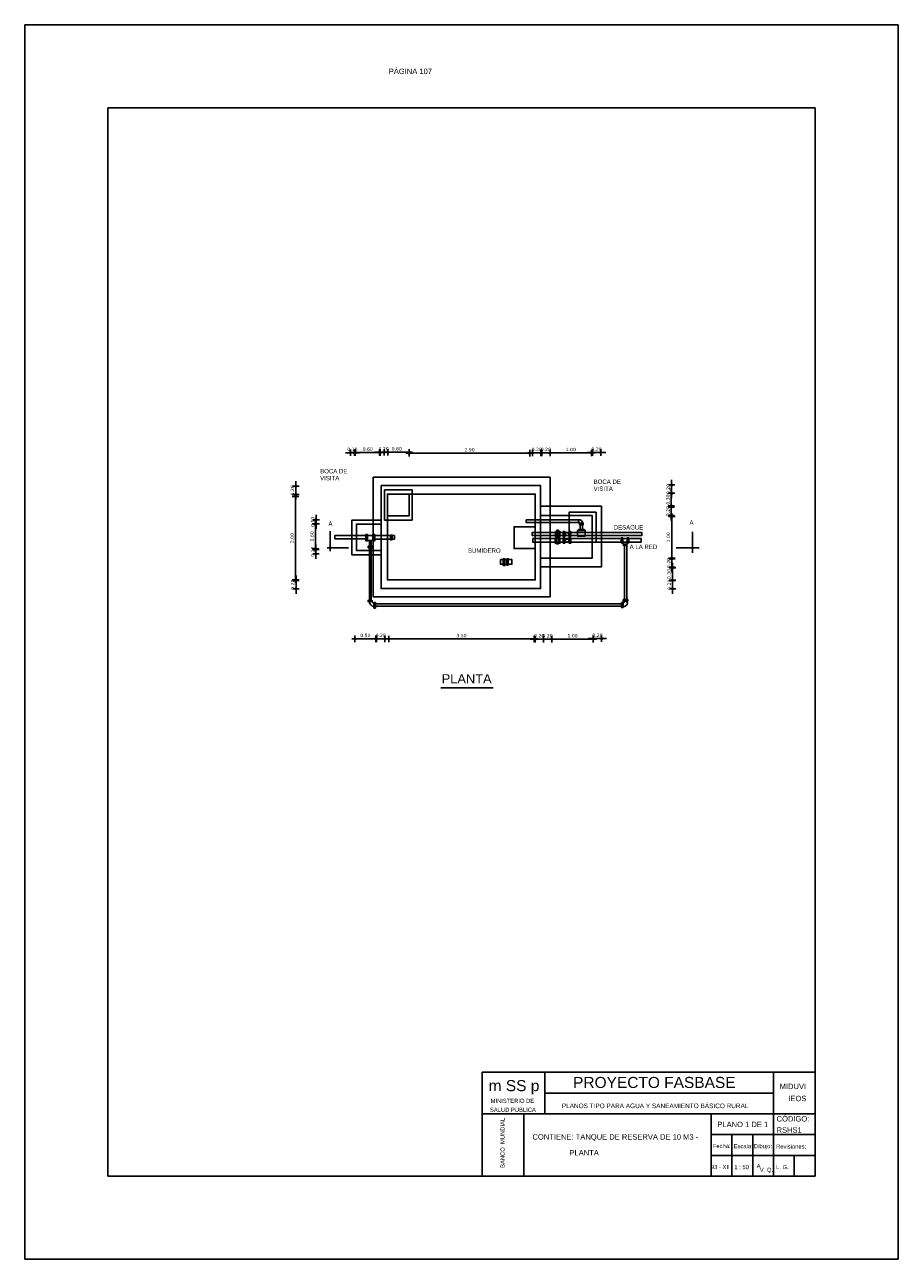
# Model space of a CAD drawing. Header units: metres. Extents: x 1704 to 4131, y 3282 to 4241.
# Tile 3 of 78: x 1806 to 1827, y 4209 to 4239. Entities that reach past the tile are written whole.
import ezdxf
from ezdxf.enums import TextEntityAlignment as Align

# ---------------------------------------------------------------- set-up
doc = ezdxf.new("R2010")
doc.units = ezdxf.units.M
for name, color, linetype in [('Cota', 7, 'Continuous'), ('Cotas', 7, 'Continuous'), ('Dibujo', 7, 'Continuous'), ('Plano', 1, 'Continuous'), ('Texto', 170, 'Continuous')]:
    doc.layers.add(name, color=color, linetype=linetype)
doc.styles.add('Annotative', font='arial.ttf')
doc.styles.get("Standard").update_dxf_attribs({"font": 'arial.ttf'})
doc.styles.add('verdana', font='verdana.ttf')
doc.dimstyles.new('ISO', dxfattribs={"dimtxt": 0.08, "dimasz": 0.06, "dimexe": 0.1, "dimexo": 0.1, "dimgap": 0.04, "dimtad": 1, "dimzin": 1, "dimdsep": 46, "dimtxsty": 'verdana', "dimblk1": 'PAB', "dimblk2": 'PAB', "dimsah": 1, "dimcen": 0, "dimse1": 1, "dimse2": 1, "dimclrd": 7, "dimclre": 8, "dimclrt": 7, "dimadec": 0, "dimazin": 0, "dimtfac": 1, "dimtix": 1, "dimtmove": 0, "dimatfit": 3, "dimldrblk": 'PAB', "dimfxl": 0.1, "dimtvp": 1, "dimtolj": 1, "dimtzin": 1, "dimarcsym": 0})

# ---------------------------------------------------------------- blocks, each defined once
blk = doc.blocks.new('PAB')
at = {"layer": 'Cotas'}
for p, q in [((-1.3, 0), (1.3, 0)), ((0, 1.3), (0, -1.3))]:
    blk.add_line(p, q, dxfattribs=at)
at = {"layer": 'Cotas', "const_width": 0.6}
blk.add_lwpolyline([(-0.3, 0, 1), (0.3, 0, 1)], format="xyb", close=True, dxfattribs=at)
blk = doc.blocks.new('*D848')
at = {"layer": 'Cota', "color": 7, "lineweight": -2, "transparency": 16777216}
for p, q in [((1813.52, 4228.501), (1813.46, 4228.501)), ((1813.58, 4228.501), (1813.68, 4228.501)), ((1813.74, 4228.501), (1813.8, 4228.501))]:
    blk.add_line(p, q, dxfattribs=at)
at = {"layer": 'Defpoints', "color": 0, "transparency": 16777216}
for p in [(1813.58, 4228.501), (1813.68, 4228.501), (1813.68, 4228.501)]:
    blk.add_point(p, dxfattribs=at)
at = {"layer": 'Cota', "color": 7, "lineweight": -2, "transparency": 16777216, "xscale": 0.06, "yscale": 0.06, "zscale": 0.06}
blk.add_blockref('PAB', (1813.58, 4228.501), dxfattribs=at)
at = {"layer": 'Cota', "color": 7, "lineweight": -2, "transparency": 16777216, "xscale": 0.06, "yscale": 0.06, "zscale": 0.06, "rotation": 180}
blk.add_blockref('PAB', (1813.68, 4228.501), dxfattribs=at)
at = {"layer": 'Cota', "color": 7, "transparency": 16777216, "insert": (1813.63, 4228.583), "char_height": 0.08, "attachment_point": 5, "style": 'verdana'}
blk.add_mtext('\\A1;0.10', dxfattribs=at)
blk = doc.blocks.new('*D849')
at = {"layer": 'Cota', "color": 7, "lineweight": -2, "transparency": 16777216}
blk.add_line((1813.758, 4228.505), (1814.238, 4228.505), dxfattribs=at)
at = {"layer": 'Defpoints', "color": 0, "transparency": 16777216}
for p in [(1813.698, 4228.501), (1814.298, 4228.505), (1814.298, 4228.501)]:
    blk.add_point(p, dxfattribs=at)
at = {"layer": 'Cota', "color": 7, "lineweight": -2, "transparency": 16777216, "xscale": 0.06, "yscale": 0.06, "zscale": 0.06, "rotation": 180}
blk.add_blockref('PAB', (1813.698, 4228.505), dxfattribs=at)
at = {"layer": 'Cota', "color": 7, "lineweight": -2, "transparency": 16777216, "xscale": 0.06, "yscale": 0.06, "zscale": 0.06}
blk.add_blockref('PAB', (1814.298, 4228.505), dxfattribs=at)
at = {"layer": 'Cota', "color": 7, "transparency": 16777216, "insert": (1813.998, 4228.587), "char_height": 0.08, "attachment_point": 5, "style": 'verdana'}
blk.add_mtext('\\A1;0.60', dxfattribs=at)
blk = doc.blocks.new('*D850')
at = {"layer": 'Cota', "color": 7, "lineweight": -2, "transparency": 16777216}
for p, q in [((1814.22, 4228.512), (1814.16, 4228.512)), ((1814.28, 4228.512), (1814.48, 4228.512)), ((1814.54, 4228.512), (1814.6, 4228.512))]:
    blk.add_line(p, q, dxfattribs=at)
at = {"layer": 'Defpoints', "color": 0, "transparency": 16777216}
for p in [(1814.28, 4228.505), (1814.48, 4228.512), (1814.48, 4228.505)]:
    blk.add_point(p, dxfattribs=at)
at = {"layer": 'Cota', "color": 7, "lineweight": -2, "transparency": 16777216, "xscale": 0.06, "yscale": 0.06, "zscale": 0.06}
blk.add_blockref('PAB', (1814.28, 4228.512), dxfattribs=at)
at = {"layer": 'Cota', "color": 7, "lineweight": -2, "transparency": 16777216, "xscale": 0.06, "yscale": 0.06, "zscale": 0.06, "rotation": 180}
blk.add_blockref('PAB', (1814.48, 4228.512), dxfattribs=at)
at = {"layer": 'Cota', "color": 7, "transparency": 16777216, "insert": (1814.38, 4228.594), "char_height": 0.08, "attachment_point": 5, "style": 'verdana'}
blk.add_mtext('\\A1;0.20', dxfattribs=at)
blk = doc.blocks.new('*D851')
at = {"layer": 'Cota', "color": 7, "lineweight": -2, "transparency": 16777216}
blk.add_line((1814.936, 4228.512), (1814.456, 4228.512), dxfattribs=at)
at = {"layer": 'Defpoints', "color": 0, "transparency": 16777216}
for p in [(1814.396, 4228.52), (1814.396, 4228.512), (1814.996, 4228.52)]:
    blk.add_point(p, dxfattribs=at)
at = {"layer": 'Cota', "color": 7, "lineweight": -2, "transparency": 16777216, "xscale": 0.06, "yscale": 0.06, "zscale": 0.06, "rotation": 180}
blk.add_blockref('PAB', (1814.396, 4228.512), dxfattribs=at)
at = {"layer": 'Cota', "color": 7, "lineweight": -2, "transparency": 16777216, "xscale": 0.06, "yscale": 0.06, "zscale": 0.06}
blk.add_blockref('PAB', (1814.996, 4228.512), dxfattribs=at)
at = {"layer": 'Cota', "color": 7, "transparency": 16777216, "insert": (1814.696, 4228.594), "char_height": 0.08, "attachment_point": 5, "style": 'verdana'}
blk.add_mtext('\\A1;0.60', dxfattribs=at)
blk = doc.blocks.new('*D852')
at = {"layer": 'Cota', "color": 7, "lineweight": -2, "transparency": 16777216}
blk.add_line((1815.056, 4228.491), (1817.836, 4228.491), dxfattribs=at)
at = {"layer": 'Defpoints', "color": 0, "transparency": 16777216}
for p in [(1814.996, 4228.53), (1817.896, 4228.53), (1817.896, 4228.491)]:
    blk.add_point(p, dxfattribs=at)
at = {"layer": 'Cota', "color": 7, "lineweight": -2, "transparency": 16777216, "xscale": 0.06, "yscale": 0.06, "zscale": 0.06, "rotation": 180}
blk.add_blockref('PAB', (1814.996, 4228.491), dxfattribs=at)
at = {"layer": 'Cota', "color": 7, "lineweight": -2, "transparency": 16777216, "xscale": 0.06, "yscale": 0.06, "zscale": 0.06}
blk.add_blockref('PAB', (1817.896, 4228.491), dxfattribs=at)
at = {"layer": 'Cota', "color": 7, "transparency": 16777216, "insert": (1816.446, 4228.573), "char_height": 0.08, "attachment_point": 5, "style": 'verdana'}
blk.add_mtext('\\A1;2.90', dxfattribs=at)
blk = doc.blocks.new('*D853')
at = {"layer": 'Cota', "color": 7, "lineweight": -2, "transparency": 16777216}
for p, q in [((1817.902, 4228.499), (1817.842, 4228.499)), ((1818.162, 4228.499), (1817.962, 4228.499)), ((1818.222, 4228.499), (1818.282, 4228.499))]:
    blk.add_line(p, q, dxfattribs=at)
at = {"layer": 'Defpoints', "color": 0, "transparency": 16777216}
for p in [(1817.962, 4228.501), (1817.962, 4228.499), (1818.162, 4228.501)]:
    blk.add_point(p, dxfattribs=at)
at = {"layer": 'Cota', "color": 7, "lineweight": -2, "transparency": 16777216, "xscale": 0.06, "yscale": 0.06, "zscale": 0.06}
blk.add_blockref('PAB', (1817.962, 4228.499), dxfattribs=at)
at = {"layer": 'Cota', "color": 7, "lineweight": -2, "transparency": 16777216, "xscale": 0.06, "yscale": 0.06, "zscale": 0.06, "rotation": 180}
blk.add_blockref('PAB', (1818.162, 4228.499), dxfattribs=at)
at = {"layer": 'Cota', "color": 7, "transparency": 16777216, "insert": (1818.062, 4228.58), "char_height": 0.08, "attachment_point": 5, "style": 'verdana'}
blk.add_mtext('\\A1;0.20', dxfattribs=at)
blk = doc.blocks.new('*D854')
at = {"layer": 'Cota', "color": 7, "lineweight": -2, "transparency": 16777216}
for p, q in [((1818.12, 4228.499), (1818.06, 4228.499)), ((1818.18, 4228.499), (1818.38, 4228.499)), ((1818.44, 4228.499), (1818.5, 4228.499))]:
    blk.add_line(p, q, dxfattribs=at)
at = {"layer": 'Defpoints', "color": 0, "transparency": 16777216}
for p in [(1818.18, 4228.499), (1818.38, 4228.499), (1818.38, 4228.499)]:
    blk.add_point(p, dxfattribs=at)
at = {"layer": 'Cota', "color": 7, "lineweight": -2, "transparency": 16777216, "xscale": 0.06, "yscale": 0.06, "zscale": 0.06}
blk.add_blockref('PAB', (1818.18, 4228.499), dxfattribs=at)
at = {"layer": 'Cota', "color": 7, "lineweight": -2, "transparency": 16777216, "xscale": 0.06, "yscale": 0.06, "zscale": 0.06, "rotation": 180}
blk.add_blockref('PAB', (1818.38, 4228.499), dxfattribs=at)
at = {"layer": 'Cota', "color": 7, "transparency": 16777216, "insert": (1818.28, 4228.58), "char_height": 0.08, "attachment_point": 5, "style": 'verdana'}
blk.add_mtext('\\A1;0.20', dxfattribs=at)
blk = doc.blocks.new('*D855')
at = {"layer": 'Cota', "color": 7, "lineweight": -2, "transparency": 16777216}
blk.add_line((1818.44, 4228.496), (1819.32, 4228.496), dxfattribs=at)
at = {"layer": 'Defpoints', "color": 0, "transparency": 16777216}
for p in [(1818.38, 4228.499), (1819.38, 4228.499), (1819.38, 4228.496)]:
    blk.add_point(p, dxfattribs=at)
at = {"layer": 'Cota', "color": 7, "lineweight": -2, "transparency": 16777216, "xscale": 0.06, "yscale": 0.06, "zscale": 0.06, "rotation": 180}
blk.add_blockref('PAB', (1818.38, 4228.496), dxfattribs=at)
at = {"layer": 'Cota', "color": 7, "lineweight": -2, "transparency": 16777216, "xscale": 0.06, "yscale": 0.06, "zscale": 0.06}
blk.add_blockref('PAB', (1819.38, 4228.496), dxfattribs=at)
at = {"layer": 'Cota', "color": 7, "transparency": 16777216, "insert": (1818.88, 4228.578), "char_height": 0.08, "attachment_point": 5, "style": 'verdana'}
blk.add_mtext('\\A1;1.00', dxfattribs=at)
blk = doc.blocks.new('*D856')
at = {"layer": 'Cota', "color": 7, "lineweight": -2, "transparency": 16777216}
for p, q in [((1819.338, 4228.507), (1819.278, 4228.507)), ((1819.398, 4228.507), (1819.598, 4228.507)), ((1819.658, 4228.507), (1819.718, 4228.507))]:
    blk.add_line(p, q, dxfattribs=at)
at = {"layer": 'Defpoints', "color": 0, "transparency": 16777216}
for p in [(1819.398, 4228.496), (1819.598, 4228.507), (1819.598, 4228.496)]:
    blk.add_point(p, dxfattribs=at)
at = {"layer": 'Cota', "color": 7, "lineweight": -2, "transparency": 16777216, "xscale": 0.06, "yscale": 0.06, "zscale": 0.06}
blk.add_blockref('PAB', (1819.398, 4228.507), dxfattribs=at)
at = {"layer": 'Cota', "color": 7, "lineweight": -2, "transparency": 16777216, "xscale": 0.06, "yscale": 0.06, "zscale": 0.06, "rotation": 180}
blk.add_blockref('PAB', (1819.598, 4228.507), dxfattribs=at)
at = {"layer": 'Cota', "color": 7, "transparency": 16777216, "insert": (1819.498, 4228.589), "char_height": 0.08, "attachment_point": 5, "style": 'verdana'}
blk.add_mtext('\\A1;0.20', dxfattribs=at)
blk = doc.blocks.new('*D857')
at = {"layer": 'Cota', "color": 7, "lineweight": -2, "transparency": 16777216}
for p, q in [((1821.304, 4227.785), (1821.304, 4227.845)), ((1821.304, 4227.725), (1821.304, 4227.525)), ((1821.304, 4227.465), (1821.304, 4227.405))]:
    blk.add_line(p, q, dxfattribs=at)
at = {"layer": 'Defpoints', "color": 0, "transparency": 16777216}
for p in [(1821.299, 4227.725), (1821.299, 4227.525), (1821.304, 4227.525)]:
    blk.add_point(p, dxfattribs=at)
at = {"layer": 'Cota', "color": 7, "lineweight": -2, "transparency": 16777216, "xscale": 0.06, "yscale": 0.06, "zscale": 0.06}
for p, rotation in [((1821.304, 4227.725), 270), ((1821.304, 4227.525), 90)]:
    blk.add_blockref('PAB', p, dxfattribs=dict(at, rotation=rotation))
at = {"layer": 'Cota', "color": 7, "transparency": 16777216, "insert": (1821.222, 4227.625), "char_height": 0.08, "attachment_point": 5, "rotation": 90, "style": 'verdana'}
blk.add_mtext('\\A1;0.20', dxfattribs=at)
blk = doc.blocks.new('*D858')
at = {"layer": 'Cota', "color": 7, "lineweight": -2, "transparency": 16777216}
for p, q in [((1821.296, 4227.585), (1821.296, 4227.645)), ((1821.296, 4227.525), (1821.296, 4227.225)), ((1821.296, 4227.165), (1821.296, 4227.105))]:
    blk.add_line(p, q, dxfattribs=at)
at = {"layer": 'Defpoints', "color": 0, "transparency": 16777216}
for p in [(1821.304, 4227.525), (1821.296, 4227.225), (1821.304, 4227.225)]:
    blk.add_point(p, dxfattribs=at)
at = {"layer": 'Cota', "color": 7, "lineweight": -2, "transparency": 16777216, "xscale": 0.06, "yscale": 0.06, "zscale": 0.06}
for p, rotation in [((1821.296, 4227.525), 270), ((1821.296, 4227.225), 90)]:
    blk.add_blockref('PAB', p, dxfattribs=dict(at, rotation=rotation))
at = {"layer": 'Cota', "color": 7, "transparency": 16777216, "insert": (1821.214, 4227.375), "char_height": 0.08, "attachment_point": 5, "rotation": 90, "style": 'verdana'}
blk.add_mtext('\\A1;0.30', dxfattribs=at)
blk = doc.blocks.new('*D859')
at = {"layer": 'Cota', "color": 7, "lineweight": -2, "transparency": 16777216}
for p, q in [((1821.296, 4227.254), (1821.296, 4227.314)), ((1821.296, 4226.994), (1821.296, 4227.194)), ((1821.296, 4226.934), (1821.296, 4226.874))]:
    blk.add_line(p, q, dxfattribs=at)
at = {"layer": 'Defpoints', "color": 0, "transparency": 16777216}
for p in [(1821.296, 4227.194), (1821.308, 4227.194), (1821.308, 4226.994)]:
    blk.add_point(p, dxfattribs=at)
at = {"layer": 'Cota', "color": 7, "lineweight": -2, "transparency": 16777216, "xscale": 0.06, "yscale": 0.06, "zscale": 0.06}
for p, rotation in [((1821.296, 4227.194), 270), ((1821.296, 4226.994), 90)]:
    blk.add_blockref('PAB', p, dxfattribs=dict(at, rotation=rotation))
at = {"layer": 'Cota', "color": 7, "transparency": 16777216, "insert": (1821.214, 4227.094), "char_height": 0.08, "attachment_point": 5, "rotation": 90, "style": 'verdana'}
blk.add_mtext('\\A1;0.20', dxfattribs=at)
blk = doc.blocks.new('*D860')
at = {"layer": 'Cota', "color": 7, "lineweight": -2, "transparency": 16777216}
blk.add_line((1821.309, 4226.025), (1821.309, 4226.905), dxfattribs=at)
at = {"layer": 'Defpoints', "color": 0, "transparency": 16777216}
for p in [(1821.309, 4226.965), (1821.317, 4226.965), (1821.317, 4225.965)]:
    blk.add_point(p, dxfattribs=at)
at = {"layer": 'Cota', "color": 7, "lineweight": -2, "transparency": 16777216, "xscale": 0.06, "yscale": 0.06, "zscale": 0.06}
for p, rotation in [((1821.309, 4226.965), 90), ((1821.309, 4225.965), 270)]:
    blk.add_blockref('PAB', p, dxfattribs=dict(at, rotation=rotation))
at = {"layer": 'Cota', "color": 7, "transparency": 16777216, "insert": (1821.227, 4226.465), "char_height": 0.08, "attachment_point": 5, "rotation": 90, "style": 'verdana'}
blk.add_mtext('\\A1;1.00', dxfattribs=at)
blk = doc.blocks.new('*D861')
at = {"layer": 'Cota', "color": 7, "lineweight": -2, "transparency": 16777216}
for p, q in [((1821.312, 4226.007), (1821.312, 4226.067)), ((1821.312, 4225.747), (1821.312, 4225.947)), ((1821.312, 4225.687), (1821.312, 4225.627))]:
    blk.add_line(p, q, dxfattribs=at)
at = {"layer": 'Defpoints', "color": 0, "transparency": 16777216}
for p in [(1821.312, 4225.947), (1821.315, 4225.947), (1821.315, 4225.747)]:
    blk.add_point(p, dxfattribs=at)
at = {"layer": 'Cota', "color": 7, "lineweight": -2, "transparency": 16777216, "xscale": 0.06, "yscale": 0.06, "zscale": 0.06}
for p, rotation in [((1821.312, 4225.947), 270), ((1821.312, 4225.747), 90)]:
    blk.add_blockref('PAB', p, dxfattribs=dict(at, rotation=rotation))
at = {"layer": 'Cota', "color": 7, "transparency": 16777216, "insert": (1821.23, 4225.847), "char_height": 0.08, "attachment_point": 5, "rotation": 90, "style": 'verdana'}
blk.add_mtext('\\A1;0.20', dxfattribs=at)
blk = doc.blocks.new('*D862')
at = {"layer": 'Cota', "color": 7, "lineweight": -2, "transparency": 16777216}
for p, q in [((1821.323, 4225.793), (1821.323, 4225.853)), ((1821.323, 4225.433), (1821.323, 4225.733)), ((1821.323, 4225.373), (1821.323, 4225.313))]:
    blk.add_line(p, q, dxfattribs=at)
at = {"layer": 'Defpoints', "color": 0, "transparency": 16777216}
for p in [(1821.321, 4225.733), (1821.323, 4225.733), (1821.321, 4225.433)]:
    blk.add_point(p, dxfattribs=at)
at = {"layer": 'Cota', "color": 7, "lineweight": -2, "transparency": 16777216, "xscale": 0.06, "yscale": 0.06, "zscale": 0.06}
for p, rotation in [((1821.323, 4225.733), 270), ((1821.323, 4225.433), 90)]:
    blk.add_blockref('PAB', p, dxfattribs=dict(at, rotation=rotation))
at = {"layer": 'Cota', "color": 7, "transparency": 16777216, "insert": (1821.241, 4225.583), "char_height": 0.08, "attachment_point": 5, "rotation": 90, "style": 'verdana'}
blk.add_mtext('\\A1;0.30', dxfattribs=at)
blk = doc.blocks.new('*D863')
at = {"layer": 'Cota', "color": 7, "lineweight": -2, "transparency": 16777216}
for p, q in [((1821.327, 4225.487), (1821.327, 4225.547)), ((1821.327, 4225.227), (1821.327, 4225.427)), ((1821.327, 4225.167), (1821.327, 4225.107))]:
    blk.add_line(p, q, dxfattribs=at)
at = {"layer": 'Defpoints', "color": 0, "transparency": 16777216}
for p in [(1821.327, 4225.427), (1821.327, 4225.427), (1821.327, 4225.227)]:
    blk.add_point(p, dxfattribs=at)
at = {"layer": 'Cota', "color": 7, "lineweight": -2, "transparency": 16777216, "xscale": 0.06, "yscale": 0.06, "zscale": 0.06}
for p, rotation in [((1821.327, 4225.427), 270), ((1821.327, 4225.227), 90)]:
    blk.add_blockref('PAB', p, dxfattribs=dict(at, rotation=rotation))
at = {"layer": 'Cota', "color": 7, "transparency": 16777216, "insert": (1821.246, 4225.327), "char_height": 0.08, "attachment_point": 5, "rotation": 90, "style": 'verdana'}
blk.add_mtext('\\A1;0.20', dxfattribs=at)
blk = doc.blocks.new('*D864')
at = {"layer": 'Cota', "color": 7, "lineweight": -2, "transparency": 16777216}
for p, q in [((1819.361, 4224.028), (1819.301, 4224.028)), ((1819.621, 4224.028), (1819.421, 4224.028)), ((1819.681, 4224.028), (1819.741, 4224.028))]:
    blk.add_line(p, q, dxfattribs=at)
at = {"layer": 'Defpoints', "color": 0, "transparency": 16777216}
for p in [(1819.421, 4224.028), (1819.421, 4224.015), (1819.621, 4224.015)]:
    blk.add_point(p, dxfattribs=at)
at = {"layer": 'Cota', "color": 7, "lineweight": -2, "transparency": 16777216, "xscale": 0.06, "yscale": 0.06, "zscale": 0.06}
blk.add_blockref('PAB', (1819.421, 4224.028), dxfattribs=at)
at = {"layer": 'Cota', "color": 7, "lineweight": -2, "transparency": 16777216, "xscale": 0.06, "yscale": 0.06, "zscale": 0.06, "rotation": 180}
blk.add_blockref('PAB', (1819.621, 4224.028), dxfattribs=at)
at = {"layer": 'Cota', "color": 7, "transparency": 16777216, "insert": (1819.521, 4224.11), "char_height": 0.08, "attachment_point": 5, "style": 'verdana'}
blk.add_mtext('\\A1;0.20', dxfattribs=at)
blk = doc.blocks.new('*D865')
at = {"layer": 'Cota', "color": 7, "lineweight": -2, "transparency": 16777216}
blk.add_line((1819.361, 4224.015), (1818.481, 4224.015), dxfattribs=at)
at = {"layer": 'Defpoints', "color": 0, "transparency": 16777216}
for p in [(1818.421, 4224.028), (1818.421, 4224.015), (1819.421, 4224.028)]:
    blk.add_point(p, dxfattribs=at)
at = {"layer": 'Cota', "color": 7, "lineweight": -2, "transparency": 16777216, "xscale": 0.06, "yscale": 0.06, "zscale": 0.06, "rotation": 180}
blk.add_blockref('PAB', (1818.421, 4224.015), dxfattribs=at)
at = {"layer": 'Cota', "color": 7, "lineweight": -2, "transparency": 16777216, "xscale": 0.06, "yscale": 0.06, "zscale": 0.06}
blk.add_blockref('PAB', (1819.421, 4224.015), dxfattribs=at)
at = {"layer": 'Cota', "color": 7, "transparency": 16777216, "insert": (1818.921, 4224.097), "char_height": 0.08, "attachment_point": 5, "style": 'verdana'}
blk.add_mtext('\\A1;1.00', dxfattribs=at)
blk = doc.blocks.new('*D866')
at = {"layer": 'Cota', "color": 7, "lineweight": -2, "transparency": 16777216}
for p, q in [((1818.161, 4224.015), (1818.101, 4224.015)), ((1818.421, 4224.015), (1818.221, 4224.015)), ((1818.481, 4224.015), (1818.541, 4224.015))]:
    blk.add_line(p, q, dxfattribs=at)
at = {"layer": 'Defpoints', "color": 0, "transparency": 16777216}
for p in [(1818.221, 4224.015), (1818.221, 4224.015), (1818.421, 4224.015)]:
    blk.add_point(p, dxfattribs=at)
at = {"layer": 'Cota', "color": 7, "lineweight": -2, "transparency": 16777216, "xscale": 0.06, "yscale": 0.06, "zscale": 0.06}
blk.add_blockref('PAB', (1818.221, 4224.015), dxfattribs=at)
at = {"layer": 'Cota', "color": 7, "lineweight": -2, "transparency": 16777216, "xscale": 0.06, "yscale": 0.06, "zscale": 0.06, "rotation": 180}
blk.add_blockref('PAB', (1818.421, 4224.015), dxfattribs=at)
at = {"layer": 'Cota', "color": 7, "transparency": 16777216, "insert": (1818.321, 4224.097), "char_height": 0.08, "attachment_point": 5, "style": 'verdana'}
blk.add_mtext('\\A1;0.20', dxfattribs=at)
blk = doc.blocks.new('*D867')
at = {"layer": 'Cota', "color": 7, "lineweight": -2, "transparency": 16777216}
for p, q in [((1817.961, 4224.015), (1817.901, 4224.015)), ((1818.221, 4224.015), (1818.021, 4224.015)), ((1818.281, 4224.015), (1818.341, 4224.015))]:
    blk.add_line(p, q, dxfattribs=at)
at = {"layer": 'Defpoints', "color": 0, "transparency": 16777216}
for p in [(1818.021, 4224.015), (1818.021, 4224.015), (1818.221, 4224.015)]:
    blk.add_point(p, dxfattribs=at)
at = {"layer": 'Cota', "color": 7, "lineweight": -2, "transparency": 16777216, "xscale": 0.06, "yscale": 0.06, "zscale": 0.06}
blk.add_blockref('PAB', (1818.021, 4224.015), dxfattribs=at)
at = {"layer": 'Cota', "color": 7, "lineweight": -2, "transparency": 16777216, "xscale": 0.06, "yscale": 0.06, "zscale": 0.06, "rotation": 180}
blk.add_blockref('PAB', (1818.221, 4224.015), dxfattribs=at)
at = {"layer": 'Cota', "color": 7, "transparency": 16777216, "insert": (1818.121, 4224.097), "char_height": 0.08, "attachment_point": 5, "style": 'verdana'}
blk.add_mtext('\\A1;0.20', dxfattribs=at)
blk = doc.blocks.new('*D868')
at = {"layer": 'Cota', "color": 7, "lineweight": -2, "transparency": 16777216}
blk.add_line((1817.943, 4224.022), (1814.563, 4224.022), dxfattribs=at)
at = {"layer": 'Defpoints', "color": 0, "transparency": 16777216}
for p in [(1814.503, 4224.022), (1814.503, 4224.015), (1818.003, 4224.015)]:
    blk.add_point(p, dxfattribs=at)
at = {"layer": 'Cota', "color": 7, "lineweight": -2, "transparency": 16777216, "xscale": 0.06, "yscale": 0.06, "zscale": 0.06, "rotation": 180}
blk.add_blockref('PAB', (1814.503, 4224.022), dxfattribs=at)
at = {"layer": 'Cota', "color": 7, "lineweight": -2, "transparency": 16777216, "xscale": 0.06, "yscale": 0.06, "zscale": 0.06}
blk.add_blockref('PAB', (1818.003, 4224.022), dxfattribs=at)
at = {"layer": 'Cota', "color": 7, "transparency": 16777216, "insert": (1816.253, 4224.103), "char_height": 0.08, "attachment_point": 5, "style": 'verdana'}
blk.add_mtext('\\A1;3.50', dxfattribs=at)
blk = doc.blocks.new('*D869')
at = {"layer": 'Cota', "color": 7, "lineweight": -2, "transparency": 16777216}
for p, q in [((1814.15, 4224.024), (1814.09, 4224.024)), ((1814.21, 4224.024), (1814.41, 4224.024)), ((1814.47, 4224.024), (1814.53, 4224.024))]:
    blk.add_line(p, q, dxfattribs=at)
at = {"layer": 'Defpoints', "color": 0, "transparency": 16777216}
for p in [(1814.21, 4224.013), (1814.41, 4224.024), (1814.41, 4224.013)]:
    blk.add_point(p, dxfattribs=at)
at = {"layer": 'Cota', "color": 7, "lineweight": -2, "transparency": 16777216, "xscale": 0.06, "yscale": 0.06, "zscale": 0.06}
blk.add_blockref('PAB', (1814.21, 4224.024), dxfattribs=at)
at = {"layer": 'Cota', "color": 7, "lineweight": -2, "transparency": 16777216, "xscale": 0.06, "yscale": 0.06, "zscale": 0.06, "rotation": 180}
blk.add_blockref('PAB', (1814.41, 4224.024), dxfattribs=at)
at = {"layer": 'Cota', "color": 7, "transparency": 16777216, "insert": (1814.31, 4224.106), "char_height": 0.08, "attachment_point": 5, "style": 'verdana'}
blk.add_mtext('\\A1;0.20', dxfattribs=at)
blk = doc.blocks.new('*D870')
at = {"layer": 'Cota', "color": 7, "lineweight": -2, "transparency": 16777216}
blk.add_line((1814.132, 4224.023), (1813.752, 4224.023), dxfattribs=at)
at = {"layer": 'Defpoints', "color": 0, "transparency": 16777216}
for p in [(1813.692, 4224.024), (1813.692, 4224.023), (1814.192, 4224.024)]:
    blk.add_point(p, dxfattribs=at)
at = {"layer": 'Cota', "color": 7, "lineweight": -2, "transparency": 16777216, "xscale": 0.06, "yscale": 0.06, "zscale": 0.06, "rotation": 180}
blk.add_blockref('PAB', (1813.692, 4224.023), dxfattribs=at)
at = {"layer": 'Cota', "color": 7, "lineweight": -2, "transparency": 16777216, "xscale": 0.06, "yscale": 0.06, "zscale": 0.06}
blk.add_blockref('PAB', (1814.192, 4224.023), dxfattribs=at)
at = {"layer": 'Cota', "color": 7, "transparency": 16777216, "insert": (1813.942, 4224.104), "char_height": 0.08, "attachment_point": 5, "style": 'verdana'}
blk.add_mtext('\\A1;0.50', dxfattribs=at)
blk = doc.blocks.new('*D871')
at = {"layer": 'Cota', "color": 7, "lineweight": -2, "transparency": 16777216}
for p, q in [((1812.274, 4225.488), (1812.274, 4225.548)), ((1812.274, 4225.228), (1812.274, 4225.428)), ((1812.274, 4225.168), (1812.274, 4225.108))]:
    blk.add_line(p, q, dxfattribs=at)
at = {"layer": 'Defpoints', "color": 0, "transparency": 16777216}
for p in [(1812.274, 4225.428), (1812.278, 4225.428), (1812.278, 4225.228)]:
    blk.add_point(p, dxfattribs=at)
at = {"layer": 'Cota', "color": 7, "lineweight": -2, "transparency": 16777216, "xscale": 0.06, "yscale": 0.06, "zscale": 0.06}
for p, rotation in [((1812.274, 4225.428), 270), ((1812.274, 4225.228), 90)]:
    blk.add_blockref('PAB', p, dxfattribs=dict(at, rotation=rotation))
at = {"layer": 'Cota', "color": 7, "transparency": 16777216, "insert": (1812.193, 4225.328), "char_height": 0.08, "attachment_point": 5, "rotation": 90, "style": 'verdana'}
blk.add_mtext('\\A1;0.20', dxfattribs=at)
blk = doc.blocks.new('*D872')
at = {"layer": 'Cota', "color": 7, "lineweight": -2, "transparency": 16777216}
blk.add_line((1812.261, 4225.506), (1812.261, 4227.386), dxfattribs=at)
at = {"layer": 'Defpoints', "color": 0, "transparency": 16777216}
for p in [(1812.261, 4227.446), (1812.274, 4227.446), (1812.274, 4225.446)]:
    blk.add_point(p, dxfattribs=at)
at = {"layer": 'Cota', "color": 7, "lineweight": -2, "transparency": 16777216, "xscale": 0.06, "yscale": 0.06, "zscale": 0.06}
for p, rotation in [((1812.261, 4227.446), 90), ((1812.261, 4225.446), 270)]:
    blk.add_blockref('PAB', p, dxfattribs=dict(at, rotation=rotation))
at = {"layer": 'Cota', "color": 7, "transparency": 16777216, "insert": (1812.18, 4226.446), "char_height": 0.08, "attachment_point": 5, "rotation": 90, "style": 'verdana'}
blk.add_mtext('\\A1;2.00', dxfattribs=at)
blk = doc.blocks.new('*D873')
at = {"layer": 'Cota', "color": 7, "lineweight": -2, "transparency": 16777216}
for p, q in [((1812.27, 4227.754), (1812.27, 4227.814)), ((1812.27, 4227.494), (1812.27, 4227.694)), ((1812.27, 4227.434), (1812.27, 4227.374))]:
    blk.add_line(p, q, dxfattribs=at)
at = {"layer": 'Defpoints', "color": 0, "transparency": 16777216}
for p in [(1812.261, 4227.694), (1812.27, 4227.694), (1812.261, 4227.494)]:
    blk.add_point(p, dxfattribs=at)
at = {"layer": 'Cota', "color": 7, "lineweight": -2, "transparency": 16777216, "xscale": 0.06, "yscale": 0.06, "zscale": 0.06}
for p, rotation in [((1812.27, 4227.694), 270), ((1812.27, 4227.494), 90)]:
    blk.add_blockref('PAB', p, dxfattribs=dict(at, rotation=rotation))
at = {"layer": 'Cota', "color": 7, "transparency": 16777216, "insert": (1812.188, 4227.594), "char_height": 0.08, "attachment_point": 5, "rotation": 90, "style": 'verdana'}
blk.add_mtext('\\A1;0.20', dxfattribs=at)
blk = doc.blocks.new('*D874')
at = {"layer": 'Cota', "color": 7, "lineweight": -2, "transparency": 16777216}
for p, q in [((1812.758, 4226.949), (1812.758, 4227.009)), ((1812.758, 4226.889), (1812.758, 4226.789)), ((1812.758, 4226.729), (1812.758, 4226.669))]:
    blk.add_line(p, q, dxfattribs=at)
at = {"layer": 'Defpoints', "color": 0, "transparency": 16777216}
for p in [(1812.747, 4226.889), (1812.747, 4226.789), (1812.758, 4226.789)]:
    blk.add_point(p, dxfattribs=at)
at = {"layer": 'Cota', "color": 7, "lineweight": -2, "transparency": 16777216, "xscale": 0.06, "yscale": 0.06, "zscale": 0.06}
for p, rotation in [((1812.758, 4226.889), 270), ((1812.758, 4226.789), 90)]:
    blk.add_blockref('PAB', p, dxfattribs=dict(at, rotation=rotation))
at = {"layer": 'Cota', "color": 7, "transparency": 16777216, "insert": (1812.676, 4226.839), "char_height": 0.08, "attachment_point": 5, "rotation": 90, "style": 'verdana'}
blk.add_mtext('\\A1;0.10', dxfattribs=at)
blk = doc.blocks.new('*D875')
at = {"layer": 'Cota', "color": 7, "lineweight": -2, "transparency": 16777216}
blk.add_line((1812.742, 4226.729), (1812.742, 4226.249), dxfattribs=at)
at = {"layer": 'Defpoints', "color": 0, "transparency": 16777216}
for p in [(1812.758, 4226.789), (1812.742, 4226.189), (1812.758, 4226.189)]:
    blk.add_point(p, dxfattribs=at)
at = {"layer": 'Cota', "color": 7, "lineweight": -2, "transparency": 16777216, "xscale": 0.06, "yscale": 0.06, "zscale": 0.06}
for p, rotation in [((1812.742, 4226.789), 90), ((1812.742, 4226.189), 270)]:
    blk.add_blockref('PAB', p, dxfattribs=dict(at, rotation=rotation))
at = {"layer": 'Cota', "color": 7, "transparency": 16777216, "insert": (1812.66, 4226.489), "char_height": 0.08, "attachment_point": 5, "rotation": 90, "style": 'verdana'}
blk.add_mtext('\\A1;0.60', dxfattribs=at)
blk = doc.blocks.new('*D876')
at = {"layer": 'Cota', "color": 7, "lineweight": -2, "transparency": 16777216}
for p, q in [((1812.753, 4226.231), (1812.753, 4226.291)), ((1812.753, 4226.171), (1812.753, 4226.071)), ((1812.753, 4226.011), (1812.753, 4225.951))]:
    blk.add_line(p, q, dxfattribs=at)
at = {"layer": 'Defpoints', "color": 0, "transparency": 16777216}
for p in [(1812.742, 4226.171), (1812.742, 4226.071), (1812.753, 4226.071)]:
    blk.add_point(p, dxfattribs=at)
at = {"layer": 'Cota', "color": 7, "lineweight": -2, "transparency": 16777216, "xscale": 0.06, "yscale": 0.06, "zscale": 0.06}
for p, rotation in [((1812.753, 4226.171), 270), ((1812.753, 4226.071), 90)]:
    blk.add_blockref('PAB', p, dxfattribs=dict(at, rotation=rotation))
at = {"layer": 'Cota', "color": 7, "transparency": 16777216, "insert": (1812.672, 4226.121), "char_height": 0.08, "attachment_point": 5, "rotation": 90, "style": 'verdana'}
blk.add_mtext('\\A1;0.10', dxfattribs=at)

msp = doc.modelspace()

# ---------------------------------------------------------------- linework, layer by layer
at = {"layer": 'Dibujo', "color": 0, "linetype": 'ByBlock'}
for p, q in [((1805.752, 4238.798), (1826.752, 4238.798)), ((1805.752, 4209.098), (1805.752, 4238.798)), ((1805.752, 4238.798), (1808.752, 4238.798)), ((1805.752, 4238.798), (1808.252, 4238.798)), ((1826.752, 4238.798), (1826.752, 4209.098)), ((1807.752, 4236.798), (1807.752, 4211.098)), ((1824.752, 4236.798), (1807.752, 4236.798)), ((1824.752, 4236.798), (1824.752, 4211.098)), ((1816.752, 4213.598), (1816.752, 4211.098)), ((1824.752, 4213.598), (1816.752, 4213.598)), ((1818.252, 4213.598), (1818.252, 4212.598)), ((1823.752, 4211.098), (1823.752, 4213.598)), ((1823.752, 4213.098), (1818.252, 4213.098)), ((1824.752, 4212.598), (1816.752, 4212.598)), ((1817.752, 4212.598), (1817.752, 4211.098)), ((1817.752, 4211.098), (1817.752, 4212.598)), ((1822.252, 4211.098), (1822.252, 4212.598)), ((1824.752, 4212.098), (1822.252, 4212.098)), ((1822.752, 4211.098), (1822.752, 4212.098)), ((1823.252, 4211.098), (1823.252, 4212.098)), ((1824.752, 4211.598), (1822.252, 4211.598)), ((1824.252, 4211.098), (1824.252, 4211.598)), ((1824.752, 4211.098), (1807.752, 4211.098)), ((1826.752, 4209.098), (1805.752, 4209.098))]:
    msp.add_line(p, q, dxfattribs=at)
at = {"layer": 'Plano'}
for points in [[(1814.132, 4227.912), (1818.383, 4227.912), (1818.383, 4225.031), (1814.132, 4225.031)], [(1814.321, 4227.712), (1818.152, 4227.712), (1818.152, 4225.234), (1814.321, 4225.234)], [(1814.405, 4227.611), (1815.064, 4227.611), (1815.064, 4226.88), (1814.405, 4226.88)], [(1814.472, 4227.507), (1818.024, 4227.507), (1818.024, 4225.443), (1814.472, 4225.443)], [(1814.994, 4226.98), (1814.472, 4226.98), (1814.472, 4227.507), (1814.994, 4227.507)], [(1818.152, 4227.212), (1819.619, 4227.212), (1819.619, 4225.759), (1818.152, 4225.759)], [(1818.152, 4226.992), (1819.393, 4226.992), (1819.393, 4225.963), (1818.152, 4225.963)], [(1819.492, 4227.075), (1818.843, 4227.075), (1818.843, 4226.35), (1819.492, 4226.35)], [(1814.321, 4226.876), (1813.616, 4226.876), (1813.616, 4226.048), (1814.321, 4226.048)], [(1814.321, 4226.786), (1813.727, 4226.786), (1813.727, 4226.15), (1814.321, 4226.15)], [(1818.024, 4226.722), (1817.517, 4226.722), (1817.517, 4226.195), (1818.024, 4226.195)], [(1817.806, 4226.886), (1819.066, 4226.886), (1819.066, 4226.826), (1817.806, 4226.826)], [(1818.542, 4226.638), (1818.583, 4226.638), (1818.583, 4226.457), (1818.542, 4226.457)], [(1819.04, 4226.63), (1819.227, 4226.63), (1819.227, 4226.495), (1819.04, 4226.495)], [(1819.063, 4226.656), (1819.2, 4226.656), (1819.2, 4226.63), (1819.063, 4226.63)], [(1819.085, 4226.809), (1819.181, 4226.809), (1819.181, 4226.769), (1819.085, 4226.769)], [(1819.107, 4226.769), (1819.159, 4226.769), (1819.159, 4226.656), (1819.107, 4226.656)], [(1813.95, 4226.506), (1813.206, 4226.506), (1813.206, 4226.433), (1813.95, 4226.433)], [(1813.991, 4226.533), (1813.95, 4226.533), (1813.95, 4226.383), (1813.991, 4226.383)], [(1813.991, 4226.387), (1814.124, 4226.387), (1814.124, 4226.506), (1813.991, 4226.506)], [(1814.043, 4226.251), (1814.08, 4226.251), (1814.08, 4226.387), (1814.043, 4226.387)], [(1814.124, 4226.532), (1814.165, 4226.532), (1814.165, 4226.379), (1814.124, 4226.379)], [(1814.165, 4226.506), (1814.641, 4226.506), (1814.641, 4226.425), (1814.165, 4226.425)], [(1814.543, 4226.515), (1814.586, 4226.515), (1814.586, 4226.409), (1814.543, 4226.409)], [(1817.954, 4226.579), (1820.585, 4226.579), (1820.585, 4226.508), (1817.954, 4226.508)], [(1817.967, 4226.434), (1820.569, 4226.434), (1820.569, 4226.35), (1817.967, 4226.35)], [(1818.504, 4226.445), (1818.539, 4226.445), (1818.539, 4226.323), (1818.504, 4226.323)], [(1818.508, 4226.606), (1818.542, 4226.606), (1818.542, 4226.484), (1818.508, 4226.484)], [(1818.539, 4226.453), (1818.583, 4226.453), (1818.583, 4226.309), (1818.539, 4226.309)], [(1818.583, 4226.606), (1818.617, 4226.606), (1818.617, 4226.484), (1818.583, 4226.484)], [(1818.583, 4226.445), (1818.617, 4226.445), (1818.617, 4226.323), (1818.583, 4226.323)], [(1818.7, 4226.606), (1818.734, 4226.606), (1818.734, 4226.484), (1818.7, 4226.484)], [(1818.7, 4226.445), (1818.735, 4226.445), (1818.735, 4226.323), (1818.7, 4226.323)], [(1818.843, 4226.445), (1818.878, 4226.445), (1818.878, 4226.323), (1818.843, 4226.323)], [(1818.844, 4226.606), (1818.878, 4226.606), (1818.878, 4226.484), (1818.844, 4226.484)], [(1820.094, 4226.453), (1820.129, 4226.453), (1820.129, 4226.331), (1820.094, 4226.331)], [(1820.129, 4226.302), (1820.238, 4226.302), (1820.238, 4226.35), (1820.129, 4226.35)], [(1820.238, 4226.453), (1820.272, 4226.453), (1820.272, 4226.331), (1820.238, 4226.331)], [(1814.007, 4226.214), (1814.122, 4226.214), (1814.122, 4226.251), (1814.007, 4226.251)], [(1814.043, 4224.948), (1814.083, 4224.948), (1814.083, 4226.214), (1814.043, 4226.214)], [(1820.149, 4226.302), (1820.225, 4226.302), (1820.225, 4226.266), (1820.149, 4226.266)], [(1820.172, 4226.266), (1820.225, 4226.266), (1820.225, 4224.97), (1820.172, 4224.97)], [(1817.186, 4225.93), (1817.466, 4225.93), (1817.466, 4225.82), (1817.186, 4225.82)], [(1817.255, 4225.952), (1817.294, 4225.952), (1817.294, 4225.786), (1817.255, 4225.786)], [(1817.339, 4225.952), (1817.377, 4225.952), (1817.377, 4225.8), (1817.339, 4225.8)], [(1814.104, 4224.919), (1814.007, 4224.919), (1814.007, 4224.948), (1814.104, 4224.948)], [(1814.183, 4224.899), (1814.148, 4224.899), (1814.148, 4224.765), (1814.183, 4224.765)], [(1820.096, 4224.868), (1814.183, 4224.868), (1814.183, 4224.811), (1820.096, 4224.811)], [(1820.096, 4224.901), (1820.135, 4224.901), (1820.135, 4224.779), (1820.096, 4224.779)], [(1820.141, 4224.97), (1820.249, 4224.97), (1820.249, 4224.93), (1820.141, 4224.93)]]:
    msp.add_lwpolyline(points, close=True, dxfattribs=at)
for centre, radius, start, end in [((1819.084, 4226.809), 0.0786, 359.6938, 103.0323), ((1819.074, 4226.79), 0.0372, 30.2386, 102.263), ((1814.177, 4224.94), 0.145, 188.6011, 258.5804), ((1814.145, 4224.919), 0.0407, 179.3107, 274.7485), ((1820.105, 4224.928), 0.0626, 298.0569, 2.1984), ((1820.15, 4224.889), 0.0893, 260.1665, 27.5603)]:
    msp.add_arc(centre, radius, start, end, dxfattribs=at)
for centre, major_axis, ratio in [((1818.79, 4226.543), (-0.0511, 0.001), 0.575719), ((1818.791, 4226.388), (-0.0501, 0), 0.7436)]:
    msp.add_ellipse(centre, major_axis=major_axis, ratio=ratio, dxfattribs=at)
at = {"layer": 'Texto'}
for p, q in [((1813.099, 4226.616), (1813.099, 4226.135)), ((1821.803, 4226.601), (1821.803, 4226.093)), ((1813.025, 4226.213), (1813.539, 4226.213)), ((1821.966, 4226.215), (1821.409, 4226.215)), ((1815.759, 4222.842), (1817.016, 4222.842))]:
    msp.add_line(p, q, dxfattribs=at)

# ---------------------------------------------------------------- texts
at = {"layer": 'Dibujo', "color": 0, "linetype": 'ByBlock'}
for s, height, p in [('m SS p', 0.2662, (1816.905, 4213.143)), ('PROYECTO FASBASE', 0.26624, (1818.935, 4213.219)), ('PLANOS TIPO PARA AGUA Y SANEAMIENTO BÁSICO RURAL', 0.11076, (1818.663, 4212.734))]:
    msp.add_text(s, height=height, dxfattribs=at).set_placement(p)
at = {"layer": 'Dibujo', "color": 0, "linetype": 'ByBlock', "style": 'Annotative'}
for s, p in [('MIDUVI', (1823.901, 4213.192)), ('IEOS', (1824.109, 4212.902)), ('PLANO 1 DE 1', (1822.403, 4212.278)), ('CÓDIGO:', (1823.827, 4212.413)), ('CONTIENE: TANQUE DE RESERVA DE 10 M3 -', (1817.958, 4211.977)), ('RSHS1', (1823.826, 4212.144))]:
    msp.add_text(s, height=0.13, dxfattribs=at).set_placement(p)
at = {"layer": 'Dibujo', "color": 0, "linetype": 'ByBlock'}
for s, p in [('MINISTERIO DE', (1817.476, 4212.86)), ('SALUD PÚBLICA', (1817.488, 4212.645)), ('Fecha:', (1822.507, 4211.775)), ('Escala:', (1823.024, 4211.77)), ('Dibujo:', (1823.5, 4211.77)), ('Revisiones:', (1824.177, 4211.759)), ('93 - XII', (1822.474, 4211.268)), ('1 : 50', (1822.986, 4211.266)), ('A', (1823.395, 4211.293)), ('V. Q.', (1823.583, 4211.2)), ('L. G. ', (1823.986, 4211.267))]:
    msp.add_text(s, height=0.1, dxfattribs=at).set_placement(p, align=Align.CENTER)
msp.add_text('BANCO  MUNDIAL', height=0.1, rotation=90, dxfattribs=at).set_placement((1817.289, 4211.899), align=Align.CENTER)
at = {"layer": 'Dibujo', "color": 0, "linetype": 'ByBlock', "char_height": 0.13, "attachment_point": 1}
for s, insert, width in [('PÁGINA 107', (1814.504, 4237.741), 2.90393), ('PLANTA', (1818.848, 4211.725), 3.35715)]:
    msp.add_mtext(s, dxfattribs=dict(at, insert=insert, width=width))
at = {"layer": 'Texto'}
for s, height, p in [('BOCA DE ', 0.1043, (1812.854, 4228.005)), ('VISITA', 0.1043, (1812.854, 4227.838)), ('BOCA DE ', 0.1043, (1819.428, 4227.752)), ('VISITA', 0.1043, (1819.428, 4227.584)), ('A', 0.104, (1813.052, 4226.743)), ('DESAGUE', 0.1043, (1819.911, 4226.654)), ('A', 0.104, (1821.733, 4226.77)), ('SUMIDERO', 0.1043, (1816.409, 4226.094)), ('A LA RED ', 0.1043, (1820.294, 4226.185)), ('PLANTA', 0.2209, (1815.776, 4222.953))]:
    msp.add_text(s, height=height, dxfattribs=at).set_placement(p)

# ---------------------------------------------------------------- dimensions: what is measured, and where the dimension line sits
at = {"layer": 'Cota'}
for base, p1, p2, picture, middle in [((1813.68, 4228.501), (1813.58, 4228.501), (1813.68, 4228.501), '*D848', (1813.63, 4228.583)), ((1814.298, 4228.505), (1813.698, 4228.501), (1814.298, 4228.501), '*D849', (1813.998, 4228.587)), ((1814.48, 4228.512), (1814.28, 4228.505), (1814.48, 4228.505), '*D850', (1814.38, 4228.594)), ((1814.396, 4228.512), (1814.996, 4228.52), (1814.396, 4228.52), '*D851', (1814.696, 4228.594)), ((1817.896, 4228.491), (1814.996, 4228.53), (1817.896, 4228.53), '*D852', (1816.446, 4228.573)), ((1817.962, 4228.499), (1818.162, 4228.501), (1817.962, 4228.501), '*D853', (1818.062, 4228.58)), ((1818.38, 4228.499), (1818.18, 4228.499), (1818.38, 4228.499), '*D854', (1818.28, 4228.58)), ((1819.38, 4228.496), (1818.38, 4228.499), (1819.38, 4228.499), '*D855', (1818.88, 4228.578)), ((1819.598, 4228.507), (1819.398, 4228.496), (1819.598, 4228.496), '*D856', (1819.498, 4228.589)), ((1813.692, 4224.023), (1814.192, 4224.024), (1813.692, 4224.024), '*D870', (1813.942, 4224.104)), ((1814.41, 4224.024), (1814.21, 4224.013), (1814.41, 4224.013), '*D869', (1814.31, 4224.106)), ((1814.503, 4224.022), (1818.003, 4224.015), (1814.503, 4224.015), '*D868', (1816.253, 4224.103)), ((1818.021, 4224.015), (1818.221, 4224.015), (1818.021, 4224.015), '*D867', (1818.121, 4224.097)), ((1818.221, 4224.015), (1818.421, 4224.015), (1818.221, 4224.015), '*D866', (1818.321, 4224.097)), ((1818.421, 4224.015), (1819.421, 4224.028), (1818.421, 4224.028), '*D865', (1818.921, 4224.097)), ((1819.421, 4224.028), (1819.621, 4224.015), (1819.421, 4224.015), '*D864', (1819.521, 4224.11))]:
    dim = msp.add_linear_dim(base=base, p1=p1, p2=p2, dimstyle='ISO', dxfattribs=at)
    dim.commit()
    dim.dimension.update_dxf_attribs({"geometry": picture, "text_midpoint": middle})
for base, p1, p2, picture, middle in [((1812.27, 4227.694), (1812.261, 4227.494), (1812.261, 4227.694), '*D873', (1812.188, 4227.594)), ((1821.304, 4227.525), (1821.299, 4227.725), (1821.299, 4227.525), '*D857', (1821.222, 4227.625)), ((1812.261, 4227.446), (1812.274, 4225.446), (1812.274, 4227.446), '*D872', (1812.18, 4226.446)), ((1821.296, 4227.225), (1821.304, 4227.525), (1821.304, 4227.225), '*D858', (1821.214, 4227.375)), ((1821.296, 4227.194), (1821.308, 4226.994), (1821.308, 4227.194), '*D859', (1821.214, 4227.094)), ((1812.758, 4226.789), (1812.747, 4226.889), (1812.747, 4226.789), '*D874', (1812.676, 4226.839)), ((1821.309, 4226.965), (1821.317, 4225.965), (1821.317, 4226.965), '*D860', (1821.227, 4226.465)), ((1812.742, 4226.189), (1812.758, 4226.789), (1812.758, 4226.189), '*D875', (1812.66, 4226.489)), ((1812.753, 4226.071), (1812.742, 4226.171), (1812.742, 4226.071), '*D876', (1812.672, 4226.121)), ((1821.312, 4225.947), (1821.315, 4225.747), (1821.315, 4225.947), '*D861', (1821.23, 4225.847)), ((1821.323, 4225.733), (1821.321, 4225.433), (1821.321, 4225.733), '*D862', (1821.241, 4225.583)), ((1812.274, 4225.428), (1812.278, 4225.228), (1812.278, 4225.428), '*D871', (1812.193, 4225.328)), ((1821.327, 4225.427), (1821.327, 4225.227), (1821.327, 4225.427), '*D863', (1821.246, 4225.327))]:
    dim = msp.add_linear_dim(base=base, p1=p1, p2=p2, angle=90, dimstyle='ISO', dxfattribs=at)
    dim.commit()
    dim.dimension.update_dxf_attribs({"geometry": picture, "text_midpoint": middle})

doc.saveas('drawing.dxf')
